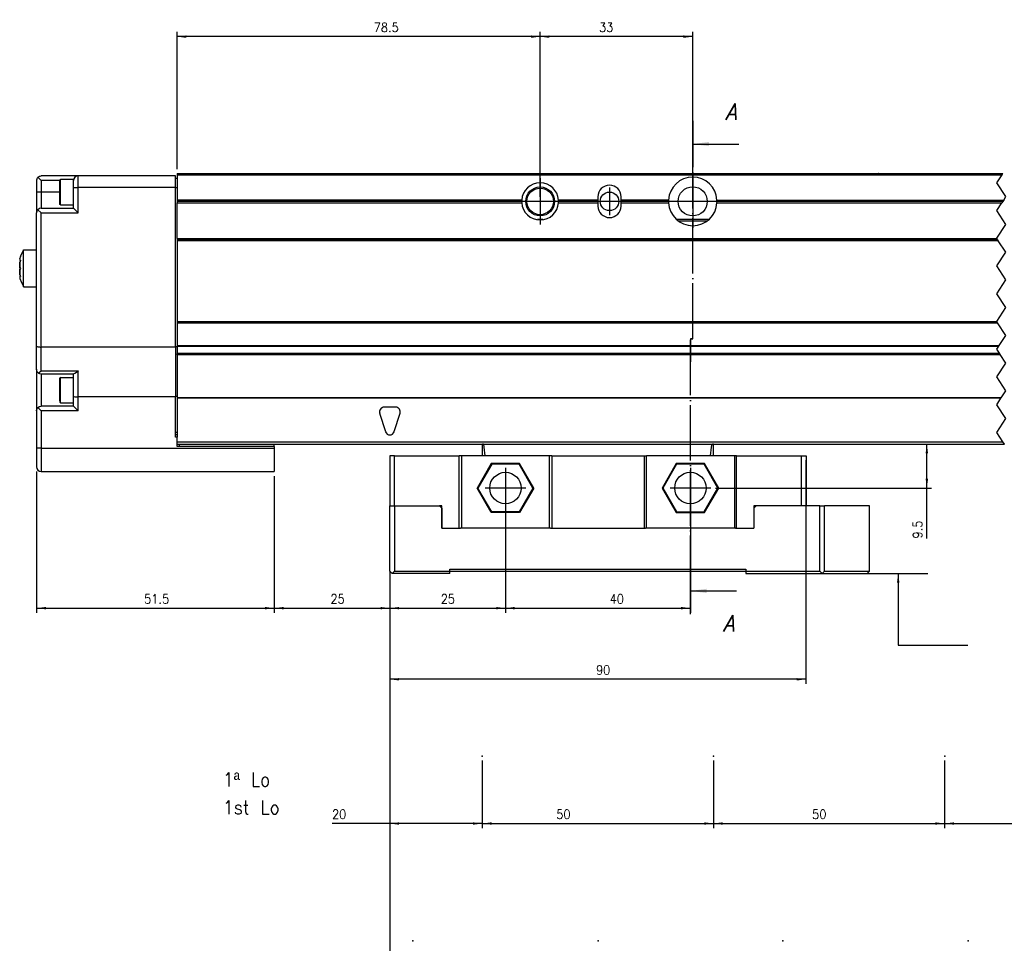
# Model space of a CAD drawing. Header units: inches. Extents: x -381 to 5845, y -418 to 176.
# Tile 3 of 26: x -255 to -42, y -252 to -52. Entities that reach past the tile are written whole.
import ezdxf

# ---------------------------------------------------------------- set-up
doc = ezdxf.new("R2010")
doc.units = ezdxf.units.IN
doc.linetypes.add('DOT_CENTER', pattern=[14, 12, -1, 0, -1])
doc.layers.add('1', color=7, linetype='Continuous')
doc.styles.add('CONVERTER_11', font='txt.shx', dxfattribs={"width": 0.9, "oblique": 15})
doc.styles.add('CONVERTER_12', font='txt.shx', dxfattribs={"width": 0.9})
doc.dimstyles.new('ME10_DIM_18', dxfattribs={"dimtxt": 2, "dimasz": 2, "dimexe": 1, "dimexo": 1, "dimgap": 1, "dimtad": 1, "dimdsep": 46, "dimtxsty": 'CONVERTER_12', "dimsah": 1, "dimcen": 0.09, "dimclrd": 2, "dimclre": 2, "dimclrt": 2, "dimadec": 0, "dimazin": 0, "dimtfac": 1, "dimtdec": 4, "dimtix": 1, "dimtmove": 0, "dimatfit": 3, "dimfxl": 1, "dimtolj": 1, "dimtzin": 0, "dimarcsym": 0})
doc.dimstyles.new('ME10_DIM_19', dxfattribs={"dimtxt": 2, "dimasz": 2, "dimexe": 1, "dimexo": 1, "dimgap": 1, "dimtad": 1, "dimdsep": 46, "dimtxsty": 'CONVERTER_12', "dimsah": 1, "dimcen": 0.09, "dimclrd": 2, "dimclre": 2, "dimclrt": 2, "dimadec": 0, "dimazin": 0, "dimtfac": 1, "dimtdec": 4, "dimtix": 1, "dimtmove": 0, "dimatfit": 3, "dimfxl": 1, "dimtolj": 1, "dimtzin": 0, "dimarcsym": 0})
doc.dimstyles.new('ME10_DIM_20', dxfattribs={"dimtxt": 2, "dimasz": 2, "dimexe": 1, "dimexo": 1, "dimgap": 1, "dimtad": 1, "dimdsep": 46, "dimtxsty": 'CONVERTER_12', "dimsah": 1, "dimcen": 0.09, "dimclrd": 2, "dimclre": 2, "dimclrt": 2, "dimadec": 0, "dimazin": 0, "dimtfac": 1, "dimtdec": 4, "dimtix": 1, "dimtmove": 0, "dimatfit": 3, "dimfxl": 1, "dimtolj": 1, "dimtzin": 0, "dimarcsym": 0})
doc.dimstyles.new('ME10_DIM_21', dxfattribs={"dimtxt": 2, "dimasz": 2, "dimexe": 1, "dimexo": 1, "dimgap": 1, "dimtad": 1, "dimdsep": 46, "dimtxsty": 'CONVERTER_12', "dimsah": 1, "dimcen": 0.09, "dimclrd": 2, "dimclre": 2, "dimclrt": 2, "dimadec": 0, "dimazin": 0, "dimtfac": 1, "dimtdec": 4, "dimtix": 1, "dimtmove": 0, "dimatfit": 3, "dimfxl": 1, "dimtolj": 1, "dimtzin": 0, "dimarcsym": 0})
doc.dimstyles.new('ME10_DIM_23', dxfattribs={"dimtxt": 2, "dimasz": 2, "dimexe": 1, "dimexo": 1, "dimgap": 1, "dimtad": 1, "dimdsep": 46, "dimtxsty": 'CONVERTER_12', "dimsah": 1, "dimcen": 0.09, "dimclrd": 2, "dimclre": 2, "dimclrt": 2, "dimadec": 0, "dimazin": 0, "dimtfac": 1, "dimtdec": 4, "dimtix": 1, "dimtmove": 0, "dimatfit": 3, "dimfxl": 1, "dimtolj": 1, "dimtzin": 0, "dimarcsym": 0})
doc.dimstyles.new('ME10_DIM_28', dxfattribs={"dimtxt": 2, "dimasz": 2, "dimexe": 1, "dimexo": 1, "dimgap": 1, "dimtad": 1, "dimdsep": 46, "dimtxsty": 'CONVERTER_12', "dimsah": 1, "dimcen": 0.09, "dimclrd": 2, "dimclre": 2, "dimclrt": 2, "dimadec": 0, "dimazin": 0, "dimtfac": 1, "dimtdec": 4, "dimtix": 1, "dimtmove": 0, "dimatfit": 3, "dimfxl": 1, "dimtolj": 1, "dimtzin": 0, "dimarcsym": 0})
doc.dimstyles.new('ME10_DIM_29', dxfattribs={"dimtxt": 2, "dimasz": 2, "dimexe": 1, "dimexo": 1, "dimgap": 1, "dimtad": 1, "dimdsep": 46, "dimtxsty": 'CONVERTER_12', "dimsah": 1, "dimcen": 0.09, "dimclrd": 2, "dimclre": 2, "dimclrt": 2, "dimadec": 0, "dimazin": 0, "dimtfac": 1, "dimtdec": 4, "dimtix": 1, "dimtmove": 0, "dimatfit": 3, "dimfxl": 1, "dimtolj": 1, "dimtzin": 0, "dimarcsym": 0})
doc.dimstyles.new('ME10_DIM_37', dxfattribs={"dimtxt": 2, "dimasz": 2, "dimexe": 1, "dimexo": 1, "dimgap": 1, "dimtad": 1, "dimdsep": 46, "dimtxsty": 'CONVERTER_12', "dimsah": 1, "dimcen": 0.09, "dimclrd": 2, "dimclre": 2, "dimclrt": 2, "dimadec": 0, "dimazin": 0, "dimtfac": 1, "dimtdec": 4, "dimtix": 1, "dimtmove": 0, "dimatfit": 3, "dimfxl": 1, "dimtolj": 1, "dimtzin": 0, "dimarcsym": 0})
doc.dimstyles.new('ME10_DIM_38', dxfattribs={"dimtxt": 2, "dimasz": 2, "dimexe": 1, "dimexo": 1, "dimgap": 1, "dimtad": 1, "dimdsep": 46, "dimtxsty": 'CONVERTER_12', "dimsah": 1, "dimcen": 0.09, "dimclrd": 2, "dimclre": 2, "dimclrt": 2, "dimadec": 0, "dimazin": 0, "dimtfac": 1, "dimtdec": 4, "dimtix": 1, "dimtmove": 0, "dimatfit": 3, "dimfxl": 1, "dimtolj": 1, "dimtzin": 0, "dimarcsym": 0})
doc.dimstyles.new('ME10_DIM_39', dxfattribs={"dimtxt": 2, "dimasz": 2, "dimexe": 1, "dimexo": 1, "dimgap": 1, "dimtad": 1, "dimdsep": 46, "dimtxsty": 'CONVERTER_12', "dimsah": 1, "dimcen": 0.09, "dimclrd": 2, "dimclre": 2, "dimclrt": 2, "dimadec": 0, "dimazin": 0, "dimtfac": 1, "dimtdec": 4, "dimtix": 1, "dimtmove": 0, "dimatfit": 3, "dimfxl": 1, "dimtolj": 1, "dimtzin": 0, "dimarcsym": 0})
doc.dimstyles.new('ME10_DIM_42', dxfattribs={"dimtxt": 2, "dimasz": 2, "dimexe": 1, "dimexo": 1, "dimgap": 1, "dimtad": 1, "dimdsep": 46, "dimtxsty": 'CONVERTER_12', "dimsah": 1, "dimcen": 0.09, "dimclrd": 2, "dimclre": 2, "dimclrt": 2, "dimadec": 0, "dimazin": 0, "dimtfac": 1, "dimtdec": 4, "dimtix": 1, "dimtmove": 0, "dimatfit": 3, "dimfxl": 1, "dimtolj": 1, "dimtzin": 0, "dimarcsym": 0})
doc.dimstyles.new('ME10_DIM_43', dxfattribs={"dimtxt": 2, "dimasz": 2, "dimexe": 1, "dimexo": 1, "dimgap": 1, "dimtad": 1, "dimdsep": 46, "dimtxsty": 'CONVERTER_12', "dimsah": 1, "dimcen": 0.09, "dimclrd": 2, "dimclre": 2, "dimclrt": 2, "dimadec": 0, "dimazin": 0, "dimtfac": 1, "dimtdec": 4, "dimtix": 1, "dimtmove": 0, "dimatfit": 3, "dimfxl": 1, "dimtolj": 1, "dimtzin": 0, "dimarcsym": 0})
doc.dimstyles.get("Standard").update_dxf_attribs({"dimtxt": 0.18, "dimasz": 0.18, "dimexe": 0.18, "dimexo": 0.0625, "dimgap": 0.09, "dimtad": 0, "dimtih": 1, "dimtoh": 1, "dimdec": 4, "dimzin": 0, "dimdsep": 46, "dimtxsty": 'Standard', "dimcen": 0.09, "dimadec": 0, "dimazin": 0, "dimtfac": 1, "dimtdec": 4, "dimtofl": 0, "dimtmove": 0, "dimatfit": 3, "dimfxl": 1, "dimtolj": 1, "dimtzin": 0, "dimarcsym": 0})

# ---------------------------------------------------------------- blocks, each defined once
blk = doc.blocks.new('Modulo_izq__L-KT___10', base_point=(-255.25, -149.93))
at = {"color": 7, "linetype": 'Continuous'}
for p, q in [((-251.54, -86.72), (-251.59, -86.92)), ((-251.59, -86.92), (-251.59, -87.03)), ((-251.59, -87.03), (-251.59, -89.53)), ((-251.52, -86.65), (-251.54, -86.72)), ((-251.46, -86.53), (-251.52, -86.65)), ((-251.34, -86.36), (-251.46, -86.53)), ((-251.3, -86.32), (-251.34, -86.36)), ((-251.3, -86.32), (-251.18, -86.22)), ((-250.59, -87.03), (-251.3, -86.32)), ((-251.18, -86.22), (-251, -86.11)), ((-251, -86.11), (-250.98, -86.1)), ((-250.98, -86.1), (-250.8, -86.05)), ((-250.8, -86.05), (-250.59, -86.03)), ((-242.59, -86.03), (-250.59, -86.03)), ((-250.59, -87.03), (-250.59, -89.53)), ((-246.59, -87.03), (-250.59, -87.03)), ((-246.57, -86.88), (-246.59, -86.98)), ((-246.59, -90.5), (-246.59, -86.98)), ((-246.46, -86.79), (-246.57, -86.88)), ((-246.39, -86.78), (-246.46, -86.79)), ((-243.59, -86.78), (-246.39, -86.78)), ((-246.39, -90.58), (-246.39, -86.78)), ((-243.59, -87.03), (-243.59, -86.78)), ((-243.59, -88.53), (-243.59, -87.03)), ((-242.59, -88.53), (-242.59, -86.03)), ((-221.59, -86.03), (-242.59, -86.03)), ((-221.59, -88.53), (-221.59, -86.03)), ((-221.59, -86.53), (-221.19, -86.53)), ((-221.19, -85.53), (-221.19, -85.78)), ((-221.19, -85.53), (-42.64, -85.53)), ((-221.19, -85.78), (-221.19, -91.23)), ((-221.19, -85.78), (-42.8, -85.78)), ((-76.94, -85.53), (-76.89, -85.48)), ((-76.89, -85.48), (-69.49, -85.48)), ((-69.44, -85.53), (-69.49, -85.48)), ((-243.59, -88.53), (-242.59, -88.53)), ((-243.59, -93.03), (-243.59, -88.53)), ((-242.59, -94.03), (-242.59, -88.53)), ((-221.59, -88.53), (-242.59, -88.53)), ((-221.59, -88.53), (-221.19, -88.53)), ((-221.59, -123.03), (-221.59, -88.53)), ((-251.59, -89.53), (-251.59, -93.96)), ((-250.59, -89.53), (-251.59, -89.53)), ((-246.59, -89.53), (-250.59, -89.53)), ((-250.59, -89.53), (-250.59, -93.03)), ((-246.59, -91.88), (-246.59, -90.5)), ((-246.39, -92.28), (-246.39, -90.58)), ((-146.68, -91.23), (-221.19, -91.23)), ((-221.19, -91.23), (-221.19, -91.53)), ((-146.69, -91.53), (-221.19, -91.53)), ((-221.19, -91.53), (-221.19, -91.83)), ((-146.68, -91.23), (-146.69, -91.53)), ((-146.69, -91.53), (-146.68, -91.83)), ((-130.19, -91.23), (-138.7, -91.23)), ((-138.69, -91.53), (-138.7, -91.23)), ((-138.7, -91.83), (-138.69, -91.53)), ((-130.19, -91.53), (-138.69, -91.53)), ((-130.19, -90.53), (-130.19, -91.23)), ((-130.19, -91.23), (-130.19, -91.53)), ((-130.19, -91.53), (-130.19, -91.83)), ((-125.19, -91.23), (-125.19, -90.53)), ((-114.93, -91.23), (-125.19, -91.23)), ((-125.19, -91.53), (-125.19, -91.23)), ((-114.94, -91.53), (-125.19, -91.53)), ((-125.19, -91.83), (-125.19, -91.53)), ((-114.93, -91.23), (-114.94, -91.53)), ((-114.94, -91.53), (-114.93, -91.83)), ((-104.44, -91.53), (-104.45, -91.23)), ((-104.45, -91.23), (-42.44, -91.23)), ((-104.45, -91.83), (-104.44, -91.53)), ((-42.64, -91.53), (-104.44, -91.53)), ((-251.52, -93.65), (-251.54, -93.72)), ((-251.46, -93.53), (-251.52, -93.65)), ((-251.34, -93.36), (-251.46, -93.53)), ((-251.3, -93.32), (-251.34, -93.36)), ((-250.98, -93.1), (-251.3, -93.32)), ((-251.3, -93.32), (-250.59, -94.03)), ((-251.18, -93.24), (-251.24, -93.26)), ((-250.59, -93.03), (-250.98, -93.1)), ((-250.59, -93.03), (-243.59, -93.03)), ((-246.57, -92.18), (-246.59, -91.88)), ((-246.46, -92.27), (-246.57, -92.18)), ((-246.39, -92.28), (-246.46, -92.27)), ((-246.39, -92.28), (-243.59, -92.28)), ((-243.59, -93.03), (-242.59, -94.03)), ((-221.19, -91.83), (-146.68, -91.83)), ((-221.19, -99.53), (-221.19, -91.83)), ((-138.7, -91.83), (-130.19, -91.83)), ((-130.19, -91.83), (-130.19, -92.53)), ((-125.19, -91.83), (-114.93, -91.83)), ((-125.19, -92.53), (-125.19, -91.83)), ((-104.45, -91.83), (-42.84, -91.83)), ((-251.54, -93.72), (-251.59, -93.92)), ((-251.59, -93.96), (-251.58, -93.85)), ((-251.59, -93.92), (-251.59, -94.03)), ((-251.59, -122.84), (-251.59, -94.03)), ((-250.59, -123.03), (-250.59, -94.03)), ((-250.59, -94.03), (-242.59, -94.03)), ((-142.13, -95.43), (-143.26, -95.43)), ((-106.22, -95.43), (-113.17, -95.43)), ((-112.76, -95.73), (-106.63, -95.73)), ((-221.19, -99.53), (-221.19, -99.78)), ((-221.19, -99.53), (-43.94, -99.53)), ((-221.19, -99.78), (-221.19, -100.03)), ((-221.19, -99.78), (-43.77, -99.78)), ((-221.19, -100.03), (-221.19, -117.53)), ((-43.6, -100.03), (-221.19, -100.03)), ((-255.01, -103.33), (-254.42, -102.09)), ((-254.42, -102.03), (-251.59, -102.03)), ((-254.42, -109.97), (-254.42, -102.03)), ((-255.24, -104.09), (-255.25, -104.21)), ((-255.25, -104.21), (-255.2, -104.33)), ((-255.22, -103.96), (-255.24, -104.09)), ((-255.2, -103.89), (-255.22, -103.96)), ((-255.2, -103.89), (-255.19, -103.84)), ((-255.19, -103.84), (-255.2, -103.89)), ((-255.11, -104.33), (-255.2, -104.33)), ((-255.2, -104.33), (-255.19, -104.33)), ((-255.09, -103.53), (-255.19, -103.84)), ((-255.19, -104.33), (-255.09, -104.26)), ((-255.09, -104.26), (-255.18, -104.59)), ((-255.18, -104.59), (-255.11, -104.33)), ((-255.09, -103.53), (-255.01, -103.33)), ((-255.24, -105.03), (-255.25, -105.28)), ((-255.25, -105.28), (-255.24, -105.03)), ((-255.25, -105.28), (-255.25, -105.36)), ((-255.25, -105.36), (-255.25, -105.28)), ((-255.25, -105.36), (-255.24, -105.51)), ((-255.24, -105.51), (-255.25, -105.36)), ((-255.2, -104.7), (-255.24, -105.03)), ((-255.24, -105.03), (-255.2, -104.7)), ((-255.24, -105.51), (-255.2, -105.76)), ((-255.2, -105.76), (-255.24, -105.51)), ((-255.24, -106.55), (-255.2, -106.29)), ((-255.2, -106.29), (-255.24, -106.55)), ((-255.19, -104.64), (-255.2, -104.7)), ((-255.2, -104.7), (-255.19, -104.64)), ((-255.2, -105.76), (-255.19, -105.81)), ((-255.19, -105.81), (-255.2, -105.76)), ((-255.2, -106.29), (-255.19, -106.25)), ((-255.19, -106.25), (-255.2, -106.29)), ((-255.18, -104.59), (-255.19, -104.64)), ((-255.19, -104.64), (-255.18, -104.59)), ((-255.19, -105.81), (-255.09, -106.03)), ((-255.09, -106.03), (-255.19, -105.81)), ((-255.19, -106.25), (-255.09, -106.03)), ((-255.09, -106.03), (-255.19, -106.25)), ((-255.25, -106.7), (-255.24, -106.55)), ((-255.24, -106.55), (-255.25, -106.7)), ((-255.25, -106.78), (-255.25, -106.7)), ((-255.25, -106.7), (-255.25, -106.78)), ((-255.24, -107.03), (-255.25, -106.78)), ((-255.25, -106.78), (-255.24, -107.03)), ((-255.2, -107.73), (-255.25, -107.84)), ((-255.25, -107.84), (-255.24, -107.96)), ((-255.2, -107.35), (-255.24, -107.03)), ((-255.24, -107.03), (-255.2, -107.35)), ((-255.24, -107.96), (-255.22, -108.09)), ((-255.22, -108.09), (-255.2, -108.17)), ((-255.19, -107.42), (-255.2, -107.35)), ((-255.2, -107.35), (-255.19, -107.42)), ((-255.11, -107.73), (-255.2, -107.73)), ((-255.19, -107.73), (-255.2, -107.73)), ((-255.19, -108.22), (-255.2, -108.17)), ((-255.2, -108.17), (-255.19, -108.22)), ((-255.18, -107.47), (-255.19, -107.42)), ((-255.19, -107.42), (-255.18, -107.47)), ((-255.09, -107.8), (-255.19, -107.73)), ((-255.19, -108.22), (-255.09, -108.53)), ((-255.11, -107.73), (-255.18, -107.47)), ((-255.18, -107.47), (-255.09, -107.8)), ((-255.09, -108.53), (-255.01, -108.72)), ((-255.01, -108.72), (-254.42, -109.97)), ((-254.42, -109.97), (-254.42, -110.03)), ((-254.42, -110.03), (-254.42, -109.97)), ((-254.42, -110.03), (-251.59, -110.03)), ((-221.19, -117.53), (-221.19, -117.78)), ((-221.19, -117.53), (-43.94, -117.53)), ((-221.19, -117.78), (-221.19, -122.73)), ((-221.19, -117.78), (-43.77, -117.78)), ((-251.59, -127.83), (-251.59, -122.84)), ((-251.59, -122.84), (-251.59, -122.86)), ((-251.59, -122.86), (-251.54, -122.9)), ((-251.54, -122.9), (-251.52, -122.91)), ((-251.52, -122.91), (-251.46, -122.93)), ((-251.46, -122.93), (-251.34, -122.97)), ((-251.34, -122.97), (-251.3, -122.97)), ((-251.3, -122.97), (-251.18, -122.99)), ((-251.18, -122.99), (-251, -123.01)), ((-251, -123.01), (-250.98, -123.01)), ((-250.98, -123.01), (-250.8, -123.02)), ((-250.8, -123.02), (-250.59, -123.03)), ((-221.59, -123.03), (-250.59, -123.03)), ((-250.59, -128.19), (-250.59, -123.03)), ((-221.59, -122.93), (-221.19, -122.93)), ((-221.59, -123.03), (-221.59, -133.83)), ((-221.19, -122.73), (-221.19, -122.82)), ((-221.19, -122.73), (-43.44, -122.73)), ((-221.19, -122.82), (-221.19, -124.37)), ((-221.19, -122.82), (-43.5, -122.82)), ((-221.19, -124.37), (-221.19, -124.53)), ((-221.19, -124.37), (-43.37, -124.37)), ((-43.27, -124.53), (-221.19, -124.53)), ((-221.19, -124.54), (-221.19, -124.53)), ((-221.19, -124.65), (-221.19, -124.54)), ((-221.19, -124.65), (-221.19, -134.02)), ((-221.19, -124.65), (-43.19, -124.65)), ((-251.59, -127.83), (-251.59, -136.82)), ((-251.52, -128.21), (-251.59, -127.83)), ((-251.3, -128.53), (-251.52, -128.21)), ((-251.16, -128.65), (-251.3, -128.53)), ((-251, -128.53), (-251.16, -128.65)), ((-251.16, -128.65), (-250.98, -128.75)), ((-250.98, -128.52), (-251, -128.53)), ((-250.62, -128.21), (-250.98, -128.52)), ((-250.98, -128.75), (-250.59, -128.83)), ((-250.59, -128.19), (-250.62, -128.21)), ((-250.59, -128.19), (-242.59, -128.19)), ((-250.59, -128.83), (-250.59, -135.83)), ((-250.59, -128.83), (-243.53, -128.83)), ((-246.57, -129.68), (-246.59, -129.78)), ((-246.59, -133.3), (-246.59, -129.78)), ((-246.46, -129.59), (-246.57, -129.68)), ((-246.39, -129.58), (-246.46, -129.59)), ((-246.39, -129.58), (-243.59, -129.58)), ((-246.39, -133.38), (-246.39, -129.58)), ((-243.59, -133.64), (-243.59, -128.83)), ((-243.32, -128.75), (-243.53, -128.83)), ((-243.3, -128.74), (-243.32, -128.75)), ((-243, -128.53), (-243.3, -128.74)), ((-242.98, -128.52), (-243, -128.53)), ((-242.62, -128.21), (-242.98, -128.52)), ((-242.59, -128.19), (-242.62, -128.21)), ((-242.59, -133.83), (-242.59, -128.19)), ((-246.59, -134.68), (-246.59, -133.3)), ((-246.39, -135.08), (-246.39, -133.38)), ((-243.59, -135.83), (-243.59, -133.64)), ((-243.59, -133.64), (-243.52, -133.71)), ((-243.52, -133.71), (-243.3, -133.77)), ((-243.3, -133.77), (-242.98, -133.81)), ((-242.98, -133.81), (-242.59, -133.83)), ((-221.59, -133.83), (-242.59, -133.83)), ((-242.59, -136.83), (-242.59, -133.83)), ((-221.19, -133.73), (-221.59, -133.73)), ((-221.59, -142.53), (-221.59, -133.83)), ((-221.19, -134.02), (-221.19, -134.11)), ((-42.97, -134.02), (-221.19, -134.02)), ((-221.19, -134.11), (-221.19, -142.53)), ((-43.03, -134.11), (-221.19, -134.11)), ((-251.52, -136.45), (-251.3, -136.12)), ((-251.3, -136.12), (-250.98, -135.9)), ((-250.59, -136.83), (-251.3, -136.12)), ((-250.98, -135.9), (-250.59, -135.83)), ((-243.59, -135.83), (-250.59, -135.83)), ((-246.59, -134.68), (-246.57, -134.98)), ((-246.57, -134.98), (-246.46, -135.07)), ((-246.46, -135.07), (-246.39, -135.08)), ((-246.39, -135.08), (-243.59, -135.08)), ((-243.59, -135.83), (-242.59, -136.83)), ((-173.94, -136.03), (-176.44, -136.03)), ((-251.59, -136.83), (-251.52, -136.45)), ((-251.59, -136.82), (-251.58, -136.65)), ((-251.59, -136.83), (-251.59, -144.93)), ((-242.59, -136.83), (-250.59, -136.83)), ((-250.59, -136.83), (-250.59, -144.93)), ((-177.4, -137.32), (-176.15, -141.32)), ((-174.24, -141.32), (-172.99, -137.32)), ((-221.19, -141.53), (-221.59, -141.53)), ((-221.19, -142.03), (-221.59, -142.03)), ((-221.19, -142.53), (-221.59, -142.53)), ((-221.19, -144.53), (-221.19, -142.53)), ((-221.19, -143.53), (-42.6, -143.53)), ((-221.19, -144.03), (-42.27, -144.03)), ((-200.19, -144.53), (-221.19, -144.53)), ((-220.79, -144.03), (-220.79, -144.53)), ((-200.19, -144.53), (-200.19, -144.03)), ((-200.19, -144.53), (-200.19, -144.93)), ((-251.59, -144.93), (-251.59, -148.93)), ((-250.59, -144.93), (-251.59, -144.93)), ((-250.59, -144.93), (-250.59, -149.93)), ((-250.59, -144.93), (-200.19, -144.93)), ((-200.19, -144.93), (-200.19, -149.93)), ((-250.59, -149.93), (-200.19, -149.93))]:
    blk.add_line(p, q, dxfattribs=at)
at = {"color": 2, "linetype": 'DOT_CENTER'}
for p, q in [((-43.95, -87.5), (-42.8, -85.78)), ((-42.8, -85.78), (-42.64, -85.53)), ((-41.95, -90.5), (-43.95, -87.5)), ((-42.64, -91.53), (-42.84, -91.83)), ((-42.44, -91.23), (-42.64, -91.53)), ((-42.44, -91.23), (-41.95, -90.5)), ((-43.95, -93.5), (-42.84, -91.83)), ((-41.95, -96.5), (-43.95, -93.5)), ((-43.95, -99.5), (-41.95, -96.5)), ((-43.94, -99.53), (-43.95, -99.5)), ((-43.77, -99.78), (-43.94, -99.53)), ((-43.77, -99.78), (-43.6, -100.03)), ((-41.95, -102.5), (-43.6, -100.03)), ((-43.95, -105.5), (-41.95, -102.5)), ((-41.95, -108.5), (-43.95, -105.5)), ((-43.95, -111.5), (-41.95, -108.5)), ((-41.95, -114.5), (-43.95, -111.5)), ((-43.95, -117.5), (-41.95, -114.5)), ((-43.94, -117.53), (-43.95, -117.5)), ((-43.77, -117.78), (-43.94, -117.53)), ((-41.95, -120.5), (-43.77, -117.78)), ((-43.44, -122.73), (-41.95, -120.5)), ((-43.95, -123.5), (-43.5, -122.82)), ((-43.37, -124.37), (-43.95, -123.5)), ((-43.5, -122.82), (-43.44, -122.73)), ((-43.27, -124.53), (-43.37, -124.37)), ((-43.27, -124.53), (-43.26, -124.54)), ((-43.26, -124.54), (-43.19, -124.65)), ((-41.95, -126.5), (-43.19, -124.65)), ((-43.95, -129.5), (-41.95, -126.5)), ((-41.95, -132.5), (-43.95, -129.5)), ((-43.95, -135.5), (-43.03, -134.11)), ((-42.97, -134.02), (-43.03, -134.11)), ((-42.97, -134.02), (-41.95, -132.5)), ((-41.95, -138.5), (-43.95, -135.5)), ((-43.95, -141.5), (-41.95, -138.5)), ((-42.6, -143.53), (-43.95, -141.5)), ((-42.27, -144.03), (-42.6, -143.53))]:
    blk.add_line(p, q, dxfattribs=at)
at = {"color": 7, "linetype": 'Continuous'}
for centre, radius in [((-142.69, -91.53), 3.12), ((-142.69, -91.53), 2.88), ((-109.69, -91.53), 3.15), ((-127.69, -91.53), 2)]:
    blk.add_circle(centre, radius, dxfattribs=at)
for centre, radius, start, end in [((-242.59, -87.03), 1, 90, 180), ((-109.69, -91.53), 5.25, 3.2758, 176.7242), ((-142.69, -91.53), 4, 4.3012, 175.6988), ((-127.69, -90.53), 2.5, 0, 180), ((-142.69, -91.53), 4, 184.3012, 355.6988), ((-127.69, -92.53), 2.5, 180, 0), ((-109.69, -91.53), 5.25, 183.2758, 356.7242), ((-176.44, -137.03), 1, 90, 197.354), ((-173.94, -137.03), 1, 342.646, 90), ((-175.19, -141.03), 1, 197.354, 342.646), ((-250.59, -148.93), 1, 180, 270)]:
    blk.add_arc(centre, radius, start, end, dxfattribs=at)
at = {"layer": '1', "color": 2, "linetype": 'DOT_CENTER'}
for p, q in [((-142.69, -86.53), (-142.69, -96.53)), ((-109.69, -85.28), (-109.69, -97.78)), ((-142.69, -87.4), (-142.69, -95.65)), ((-127.69, -88.53), (-127.69, -94.53)), ((-109.69, -87.38), (-109.69, -95.68)), ((-137.69, -91.53), (-147.69, -91.53)), ((-138.57, -91.53), (-146.82, -91.53)), ((-124.69, -91.53), (-130.69, -91.53)), ((-103.44, -91.53), (-115.94, -91.53)), ((-105.54, -91.53), (-113.84, -91.53))]:
    blk.add_line(p, q, dxfattribs=at)
blk = doc.blocks.new('CABEZA__11', base_point=(-175.2, -171.97))
at = {"color": 7, "linetype": 'Continuous'}
for p, q in [((-155.19, -144.67), (-155.19, -144.03)), ((-155.19, -146.53), (-155.19, -144.67)), ((-155.17, -144.03), (-155.18, -144.03)), ((-155.1, -144.04), (-155.17, -144.03)), ((-155.02, -144.04), (-155.1, -144.04)), ((-155, -144.03), (-155.02, -144.04)), ((-154.95, -144.03), (-155, -144.03)), ((-154.79, -144.67), (-154.87, -144.03)), ((-154.55, -146.53), (-154.79, -144.67)), ((-105.84, -146.53), (-105.6, -144.67)), ((-105.6, -144.67), (-105.52, -144.03)), ((-105.39, -144.03), (-105.44, -144.03)), ((-105.37, -144.04), (-105.39, -144.03)), ((-105.28, -144.04), (-105.37, -144.04)), ((-105.22, -144.03), (-105.28, -144.04)), ((-105.2, -144.03), (-105.22, -144.03)), ((-105.19, -144.67), (-105.19, -144.03)), ((-105.19, -146.53), (-105.19, -144.67)), ((-174.19, -146.53), (-175.19, -146.53)), ((-175.19, -146.53), (-175.19, -157.37)), ((-174.19, -157.37), (-174.19, -146.53)), ((-174.19, -146.53), (-160.19, -146.53)), ((-160.19, -162.17), (-160.19, -146.53)), ((-159.69, -146.53), (-160.19, -146.53)), ((-159.69, -146.53), (-159.69, -162.17)), ((-140.69, -146.53), (-159.69, -146.53)), ((-140.69, -162.17), (-140.69, -146.53)), ((-140.19, -146.53), (-140.69, -146.53)), ((-140.19, -146.53), (-140.19, -162.17)), ((-140.19, -146.53), (-120.19, -146.53)), ((-120.19, -146.53), (-120.19, -162.17)), ((-120.19, -146.53), (-119.69, -146.53)), ((-119.69, -162.17), (-119.69, -146.53)), ((-100.69, -146.53), (-119.69, -146.53)), ((-100.69, -146.53), (-100.69, -162.17)), ((-100.19, -146.53), (-100.69, -146.53)), ((-100.19, -162.17), (-100.19, -146.53)), ((-100.19, -146.53), (-86.19, -146.53)), ((-86.19, -157.37), (-86.19, -146.53)), ((-86.19, -146.53), (-85.19, -146.53)), ((-85.19, -146.53), (-85.19, -157.37)), ((-153.26, -148.22), (-156.32, -153.52)), ((-153.17, -148.37), (-156.14, -153.52)), ((-153.17, -148.37), (-153.26, -148.22)), ((-147.13, -148.22), (-153.26, -148.22)), ((-147.22, -148.37), (-153.17, -148.37)), ((-147.22, -148.37), (-147.13, -148.22)), ((-144.25, -153.52), (-147.22, -148.37)), ((-144.07, -153.52), (-147.13, -148.22)), ((-113.26, -148.22), (-116.32, -153.52)), ((-113.17, -148.37), (-116.14, -153.52)), ((-107.13, -148.22), (-113.26, -148.22)), ((-113.17, -148.37), (-113.26, -148.22)), ((-107.22, -148.37), (-113.17, -148.37)), ((-107.22, -148.37), (-107.13, -148.22)), ((-104.25, -153.52), (-107.22, -148.37)), ((-104.07, -153.52), (-107.13, -148.22)), ((-153.26, -158.83), (-156.32, -153.52)), ((-156.14, -153.52), (-156.32, -153.52)), ((-153.17, -158.67), (-156.14, -153.52)), ((-144.25, -153.52), (-147.22, -158.67)), ((-144.07, -153.52), (-147.13, -158.83)), ((-144.25, -153.52), (-144.07, -153.52)), ((-116.32, -153.52), (-113.26, -158.83)), ((-116.14, -153.52), (-116.32, -153.52)), ((-116.14, -153.52), (-113.17, -158.67)), ((-107.22, -158.67), (-104.25, -153.52)), ((-107.13, -158.83), (-104.07, -153.52)), ((-104.25, -153.52), (-104.07, -153.52)), ((-175.2, -171.47), (-175.19, -157.37)), ((-175.19, -157.37), (-174.19, -157.37)), ((-174.19, -157.37), (-174.2, -171.47)), ((-174.19, -157.37), (-164.45, -157.37)), ((-163.95, -157.87), (-164.45, -157.37)), ((-163.94, -157.37), (-164.45, -157.37)), ((-163.94, -162.17), (-163.94, -157.37)), ((-95.95, -157.37), (-96.44, -157.87)), ((-96.44, -157.37), (-96.44, -157.87)), ((-95.95, -157.37), (-96.44, -157.37)), ((-82.19, -157.37), (-95.95, -157.37)), ((-82.19, -171.47), (-82.19, -157.37)), ((-82.19, -157.37), (-81.19, -157.37)), ((-81.19, -171.47), (-81.19, -157.37)), ((-71.45, -157.37), (-81.19, -157.37)), ((-71.45, -171.47), (-71.45, -157.37)), ((-163.95, -157.87), (-163.94, -162.17)), ((-153.26, -158.83), (-153.17, -158.67)), ((-147.13, -158.83), (-153.26, -158.83)), ((-147.22, -158.67), (-153.17, -158.67)), ((-147.13, -158.83), (-147.22, -158.67)), ((-113.17, -158.67), (-113.26, -158.83)), ((-113.26, -158.83), (-107.13, -158.83)), ((-113.17, -158.67), (-107.22, -158.67)), ((-107.22, -158.67), (-107.13, -158.83)), ((-96.44, -157.87), (-96.45, -162.17)), ((-163.94, -162.17), (-159.94, -162.17)), ((-159.69, -162.17), (-159.94, -162.17)), ((-140.69, -162.17), (-159.69, -162.17)), ((-140.44, -162.17), (-140.69, -162.17)), ((-140.44, -162.17), (-119.94, -162.17)), ((-119.69, -162.17), (-119.94, -162.17)), ((-100.69, -162.17), (-119.69, -162.17)), ((-100.44, -162.17), (-100.69, -162.17)), ((-100.44, -162.17), (-96.45, -162.17)), ((-175.2, -171.47), (-174.7, -171.97)), ((-174.7, -171.97), (-174.2, -171.47)), ((-162.19, -171.97), (-174.7, -171.97)), ((-174.2, -171.47), (-162.19, -171.47)), ((-162.19, -171.47), (-162.19, -171.07)), ((-162.19, -171.07), (-98.2, -171.07)), ((-162.19, -171.97), (-162.19, -171.47)), ((-98.2, -171.57), (-162.19, -171.57)), ((-98.2, -171.07), (-98.2, -171.47)), ((-98.2, -171.47), (-82.19, -171.47)), ((-98.2, -171.47), (-98.2, -171.97)), ((-98.2, -171.97), (-81.69, -171.97)), ((-82.19, -171.47), (-81.69, -171.97)), ((-81.19, -171.47), (-81.69, -171.97)), ((-81.69, -171.97), (-71.95, -171.97)), ((-81.19, -171.47), (-71.45, -171.47)), ((-71.45, -171.47), (-71.95, -171.97))]:
    blk.add_line(p, q, dxfattribs=at)
for centre in [(-150.19, -153.52), (-110.19, -153.52)]:
    blk.add_circle(centre, 3.4, dxfattribs=at)
at = {"layer": '1', "color": 2, "linetype": 'DOT_CENTER'}
for p, q in [((-150.19, -149.12), (-150.19, -157.92)), ((-110.19, -149.12), (-110.19, -157.92)), ((-145.79, -153.52), (-154.59, -153.52)), ((-105.79, -153.52), (-114.59, -153.52))]:
    blk.add_line(p, q, dxfattribs=at)
blk = doc.blocks.new('L-48__13', base_point=(-255.25, -171.97))
for name, p in [('Modulo_izq__L-KT___10', (-255.25, -149.93)), ('CABEZA__11', (-175.2, -171.97))]:
    blk.add_blockref(name, p)
blk = doc.blocks.new('*D72')
at = {"layer": '1', "color": 2, "linetype": 'Continuous'}
for p, q in [((-251.59, -149.93), (-251.59, -180.5)), ((-200.19, -150.93), (-200.19, -180.5)), ((-251.59, -179.5), (-200.19, -179.5))]:
    blk.add_line(p, q, dxfattribs=at)
at = {"layer": '1', "color": 2}
for points in [[(-249.59, -179.24), (-249.59, -179.76), (-251.59, -179.5)], [(-202.19, -179.76), (-202.19, -179.24), (-200.19, -179.5)]]:
    blk.add_solid(points, dxfattribs=at)
at = {"layer": '1', "color": 2, "insert": (-228.32, -178.5), "char_height": 2, "attachment_point": 7, "rotation": 0.0001, "line_spacing_factor": 0.60024, "style": 'CONVERTER_12'}
blk.add_mtext('51.5', dxfattribs=at)
blk = doc.blocks.new('*D73')
at = {"layer": '1', "color": 2, "linetype": 'Continuous'}
for p, q in [((-200.19, -150.93), (-200.19, -180.5)), ((-175.2, -172.47), (-175.2, -180.5)), ((-200.19, -179.5), (-175.2, -179.5))]:
    blk.add_line(p, q, dxfattribs=at)
at = {"layer": '1', "color": 2}
for points in [[(-198.19, -179.24), (-198.19, -179.76), (-200.19, -179.5)], [(-177.2, -179.76), (-177.2, -179.24), (-175.2, -179.5)]]:
    blk.add_solid(points, dxfattribs=at)
at = {"layer": '1', "color": 2, "insert": (-188.04, -178.5), "char_height": 2, "attachment_point": 7, "rotation": 0.0001, "line_spacing_factor": 0.60024, "style": 'CONVERTER_12'}
blk.add_mtext('25', dxfattribs=at)
blk = doc.blocks.new('*D74')
at = {"layer": '1', "color": 2, "linetype": 'Continuous'}
for p, q in [((-150.19, -158.92), (-150.19, -180.5)), ((-175.2, -172.47), (-175.2, -180.5)), ((-175.2, -179.5), (-150.19, -179.5))]:
    blk.add_line(p, q, dxfattribs=at)
at = {"layer": '1', "color": 2}
for points in [[(-173.2, -179.24), (-173.2, -179.76), (-175.2, -179.5)], [(-152.19, -179.76), (-152.19, -179.24), (-150.19, -179.5)]]:
    blk.add_solid(points, dxfattribs=at)
at = {"layer": '1', "color": 2, "insert": (-164.19, -178.5), "char_height": 2, "attachment_point": 7, "rotation": 0.0001, "line_spacing_factor": 0.60024, "style": 'CONVERTER_12'}
blk.add_mtext('25', dxfattribs=at)
blk = doc.blocks.new('*D75')
at = {"layer": '1', "color": 2, "linetype": 'Continuous'}
for p, q in [((-150.19, -154.52), (-150.19, -180.5)), ((-110.19, -154.52), (-110.19, -180.5)), ((-150.19, -179.5), (-110.19, -179.5))]:
    blk.add_line(p, q, dxfattribs=at)
at = {"layer": '1', "color": 2}
for points in [[(-148.19, -179.24), (-148.19, -179.76), (-150.19, -179.5)], [(-112.19, -179.76), (-112.19, -179.24), (-110.19, -179.5)]]:
    blk.add_solid(points, dxfattribs=at)
at = {"layer": '1', "color": 2, "insert": (-127.66, -178.5), "char_height": 2, "attachment_point": 7, "rotation": 0.0001, "line_spacing_factor": 0.60024, "style": 'CONVERTER_12'}
blk.add_mtext('40', dxfattribs=at)
blk = doc.blocks.new('*D77')
at = {"layer": '1', "color": 2, "linetype": 'Continuous'}
for p, q in [((-104.19, -144.03), (-58.05, -144.03)), ((-59.05, -153.52), (-59.05, -144.03)), ((-104.79, -153.52), (-58.05, -153.52)), ((-59.05, -164.42), (-59.05, -153.52))]:
    blk.add_line(p, q, dxfattribs=at)
at = {"layer": '1', "color": 2}
for points in [[(-58.79, -146.03), (-59.32, -146.03), (-59.05, -144.03)], [(-59.32, -151.52), (-58.79, -151.52), (-59.05, -153.52)]]:
    blk.add_solid(points, dxfattribs=at)
at = {"layer": '1', "color": 2, "insert": (-60.05, -164.42), "char_height": 2, "attachment_point": 7, "rotation": 90, "line_spacing_factor": 0.60024, "style": 'CONVERTER_12'}
blk.add_mtext('9.5', dxfattribs=at)
blk = doc.blocks.new('*D82')
at = {"layer": '1', "color": 2, "linetype": 'Continuous'}
for p, q in [((-142.69, -90.53), (-142.69, -54.9)), ((-109.69, -90.53), (-109.69, -54.9)), ((-109.69, -55.9), (-142.69, -55.9))]:
    blk.add_line(p, q, dxfattribs=at)
at = {"layer": '1', "color": 2}
for points in [[(-140.69, -55.64), (-140.69, -56.17), (-142.69, -55.9)], [(-111.69, -56.17), (-111.69, -55.64), (-109.69, -55.9)]]:
    blk.add_solid(points, dxfattribs=at)
at = {"layer": '1', "color": 2, "insert": (-129.93, -54.9), "char_height": 2, "attachment_point": 7, "rotation": 0.0001, "line_spacing_factor": 0.60024, "style": 'CONVERTER_12'}
blk.add_mtext('33', dxfattribs=at)
blk = doc.blocks.new('*D83')
at = {"layer": '1', "color": 2, "linetype": 'Continuous'}
for p, q in [((-221.19, -84.53), (-221.19, -54.9)), ((-142.69, -90.53), (-142.69, -54.9)), ((-142.69, -55.9), (-221.19, -55.9))]:
    blk.add_line(p, q, dxfattribs=at)
at = {"layer": '1', "color": 2}
for points in [[(-219.19, -55.64), (-219.19, -56.17), (-221.19, -55.9)], [(-144.69, -56.17), (-144.69, -55.64), (-142.69, -55.9)]]:
    blk.add_solid(points, dxfattribs=at)
at = {"layer": '1', "color": 2, "insert": (-178.67, -54.9), "char_height": 2, "attachment_point": 7, "rotation": 0.0001, "line_spacing_factor": 0.60024, "style": 'CONVERTER_12'}
blk.add_mtext('78.5', dxfattribs=at)
blk = doc.blocks.new('*D91')
at = {"layer": '1', "color": 2, "linetype": 'Continuous'}
for p, q in [((-55.2, -212.47), (-55.2, -227.07)), ((-5.2, -212.47), (-5.2, -227.07)), ((-55.2, -226.07), (-5.2, -226.07))]:
    blk.add_line(p, q, dxfattribs=at)
at = {"layer": '1', "color": 2}
for points in [[(-53.2, -225.81), (-53.2, -226.33), (-55.2, -226.07)], [(-7.2, -226.33), (-7.2, -225.81), (-5.2, -226.07)]]:
    blk.add_solid(points, dxfattribs=at)
at = {"layer": '1', "color": 2, "insert": (-33.49, -225.07), "char_height": 2, "attachment_point": 7, "rotation": 0.0001, "line_spacing_factor": 0.60024, "style": 'CONVERTER_12'}
blk.add_mtext('50', dxfattribs=at)
blk = doc.blocks.new('*D92')
at = {"layer": '1', "color": 2, "linetype": 'Continuous'}
for p, q in [((-105.2, -212.47), (-105.2, -227.07)), ((-55.2, -212.47), (-55.2, -227.07)), ((-105.2, -226.07), (-55.2, -226.07))]:
    blk.add_line(p, q, dxfattribs=at)
at = {"layer": '1', "color": 2}
for points in [[(-103.2, -225.81), (-103.2, -226.33), (-105.2, -226.07)], [(-57.2, -226.33), (-57.2, -225.81), (-55.2, -226.07)]]:
    blk.add_solid(points, dxfattribs=at)
at = {"layer": '1', "color": 2, "insert": (-83.86, -225.07), "char_height": 2, "attachment_point": 7, "rotation": 0.0001, "line_spacing_factor": 0.60024, "style": 'CONVERTER_12'}
blk.add_mtext('50', dxfattribs=at)
blk = doc.blocks.new('*D93')
at = {"layer": '1', "color": 2, "linetype": 'Continuous'}
for p, q in [((-155.2, -212.47), (-155.2, -227.07)), ((-105.2, -212.47), (-105.2, -227.07)), ((-155.2, -226.07), (-105.2, -226.07))]:
    blk.add_line(p, q, dxfattribs=at)
at = {"layer": '1', "color": 2}
for points in [[(-153.2, -225.81), (-153.2, -226.33), (-155.2, -226.07)], [(-107.2, -226.33), (-107.2, -225.81), (-105.2, -226.07)]]:
    blk.add_solid(points, dxfattribs=at)
at = {"layer": '1', "color": 2, "insert": (-139.2, -225.07), "char_height": 2, "attachment_point": 7, "rotation": 0.0001, "line_spacing_factor": 0.60024, "style": 'CONVERTER_12'}
blk.add_mtext('50', dxfattribs=at)
blk = doc.blocks.new('*D96')
at = {"layer": '1', "color": 2, "linetype": 'Continuous'}
for p, q in [((-175.2, -172.47), (-175.2, -317.01)), ((-200.19, -316.01), (-175.2, -316.01))]:
    blk.add_line(p, q, dxfattribs=at)
at = {"layer": '1', "color": 2}
blk.add_solid([(-177.2, -316.27), (-177.2, -315.74), (-175.2, -316.01)], dxfattribs=at)
at = {"layer": '1', "color": 2, "insert": (-190.47, -315.01), "char_height": 2, "attachment_point": 7, "rotation": 0.0001, "line_spacing_factor": 0.60024, "style": 'CONVERTER_12'}
blk.add_mtext('\\C2;P=\\C2;40', dxfattribs=at)
blk = doc.blocks.new('*D97')
at = {"layer": '1', "color": 2, "linetype": 'Continuous'}
for p, q in [((-175.2, -212.47), (-175.2, -227.07)), ((-155.2, -212.47), (-155.2, -227.07)), ((-175.2, -226.07), (-187.7, -226.07)), ((-155.2, -226.07), (-175.2, -226.07))]:
    blk.add_line(p, q, dxfattribs=at)
at = {"layer": '1', "color": 2}
for points in [[(-173.2, -225.81), (-173.2, -226.33), (-175.2, -226.07)], [(-157.2, -226.33), (-157.2, -225.81), (-155.2, -226.07)]]:
    blk.add_solid(points, dxfattribs=at)
at = {"layer": '1', "color": 2, "insert": (-187.7, -225.07), "char_height": 2, "attachment_point": 7, "rotation": 0.0001, "line_spacing_factor": 0.60024, "style": 'CONVERTER_12'}
blk.add_mtext('20', dxfattribs=at)
blk = doc.blocks.new('*D98')
at = {"layer": '1', "color": 2, "linetype": 'Continuous'}
for p, q in [((-85.19, -147.53), (-85.19, -195.88)), ((-175.2, -172.47), (-175.2, -195.88)), ((-85.19, -194.88), (-175.2, -194.88))]:
    blk.add_line(p, q, dxfattribs=at)
at = {"layer": '1', "color": 2}
for points in [[(-173.2, -194.62), (-173.2, -195.14), (-175.2, -194.88)], [(-87.19, -195.14), (-87.19, -194.62), (-85.19, -194.88)]]:
    blk.add_solid(points, dxfattribs=at)
at = {"layer": '1', "color": 2, "insert": (-130.6, -193.88), "char_height": 2, "attachment_point": 7, "rotation": 0.0001, "line_spacing_factor": 0.60024, "style": 'CONVERTER_12'}
blk.add_mtext('90', dxfattribs=at)
blk = doc.blocks.new('A-A__5', base_point=(-110.19, -184.52))
at = {"layer": '1', "color": 2, "linetype": 'DOT_CENTER'}
for p, q in [((-109.69, -121.24), (-109.69, -79.14)), ((-110.19, -175.77), (-110.19, -121.24)), ((-110.19, -121.24), (-109.69, -121.24))]:
    blk.add_line(p, q, dxfattribs=at)
at = {"layer": '1', "color": 7}
for points in [[(-106.19, -78.68), (-106.19, -79.6), (-109.69, -79.14)], [(-106.69, -175.31), (-106.69, -176.23), (-110.19, -175.77)]]:
    blk.add_solid(points, dxfattribs=at)
at = {"layer": '1', "color": 7, "char_height": 3.5, "attachment_point": 5, "line_spacing_factor": 1.20048, "style": 'CONVERTER_11'}
for insert in [(-101.44, -72.14), (-101.94, -182.77)]:
    blk.add_mtext('A', dxfattribs=dict(at, insert=insert))
at = {"layer": '1', "color": 7, "linetype": 'Continuous', "has_arrowhead": 0}
for points in [[(-109.69, -74.14), (-109.69, -79.14)], [(-109.69, -79.14), (-99.69, -79.14)], [(-109.69, -79.14), (-109.69, -84.14)], [(-109.69, -121.24), (-109.69, -116.24)], [(-110.19, -121.24), (-110.19, -126.24)], [(-110.19, -121.24), (-109.69, -121.24)], [(-109.69, -121.24), (-110.19, -121.24)], [(-110.19, -175.77), (-110.19, -170.77)], [(-110.19, -175.77), (-100.19, -175.77)], [(-110.19, -180.77), (-110.19, -175.77)]]:
    blk.add_leader(points, dimstyle='Standard', dxfattribs=at)
blk = doc.blocks.new('Alzado1', base_point=(2019.379, -128))
at = {"layer": '1', "color": 7, "linetype": 'Continuous'}
for p, q in [((-175.196, -171.474), (-175.196, -211.474)), ((-74.371, -171.974), (-58.871, -171.974)), ((-175.196, -211.474), (-175.196, -251.474))]:
    blk.add_line(p, q, dxfattribs=at)
at = {"layer": '1', "color": 7}
for p in [(-155.196, -211.474), (-105.196, -211.474), (-55.196, -211.474), (-170.196, -251.474), (-130.158, -251.474), (-90.196, -251.474), (-50.116, -251.474)]:
    blk.add_point(p, dxfattribs=at)
at = {"layer": '1', "color": 2}
blk.add_solid([(-64.987, -173.974), (-65.513, -173.974), (-65.25, -171.974)], dxfattribs=at)
blk.add_blockref('L-48__13', (-255.248, -171.974))
at = {"layer": '1'}
for name, p in [('A-A__5', (-110.194, -184.516)), ('*D96', (0, 0))]:
    blk.add_blockref(name, p, dxfattribs=at)
at = {"layer": '1', "color": 2, "insert": (-211.258, -224.071), "char_height": 3, "attachment_point": 7, "line_spacing_factor": 1.20048, "style": 'CONVERTER_12'}
blk.add_mtext('1ª Lo\\P1st Lo', dxfattribs=at)
at = {"layer": '1'}
for base, p1, p2, dimstyle, picture, middle in [((-142.694, -55.903), (-221.194, -85.526), (-142.694, -91.526), 'ME10_DIM_29', '*D83', (-175.944, -53.903)), ((-109.694, -55.903), (-142.694, -91.526), (-109.694, -91.526), 'ME10_DIM_28', '*D82', (-128.428, -53.903)), ((-85.194, -194.88), (-175.196, -171.474), (-85.194, -146.526), 'ME10_DIM_43', '*D98', (-129.1, -192.88)), ((-200.194, -179.499), (-175.196, -171.474), (-200.194, -149.928), 'ME10_DIM_19', '*D73', (-186.544, -177.499)), ((-150.194, -179.499), (-110.194, -153.524), (-150.194, -153.524), 'ME10_DIM_21', '*D75', (-126.161, -177.499)), ((-175.196, -179.499), (-150.194, -157.924), (-175.196, -171.474), 'ME10_DIM_20', '*D74', (-162.695, -177.499))]:
    dim = blk.add_linear_dim(base=base, p1=p1, p2=p2, dimstyle=dimstyle, dxfattribs=at)
    dim.commit()
    dim.dimension.update_dxf_attribs({"geometry": picture, "text_midpoint": middle, "text_rotation": 0.00014})
dim = blk.add_linear_dim(base=(-59.053, -153.524), p1=(-105.194, -144.026), p2=(-105.794, -153.524), angle=90, dimstyle='ME10_DIM_23', dxfattribs=at)
dim.commit()
dim.dimension.update_dxf_attribs({"geometry": '*D77', "text_midpoint": (-61.053, -162.594), "text_rotation": 90})
dim = blk.add_linear_dim(base=(-251.594, -179.499), p1=(-200.194, -149.928), p2=(-251.594, -148.928), text='51.5', dimstyle='ME10_DIM_18', dxfattribs=at)
dim.commit()
dim.dimension.update_dxf_attribs({"geometry": '*D72', "text_midpoint": (-225.894, -177.499), "text_rotation": 0.00014})
for p1, p2, distance, dimstyle, picture, middle in [((-175.196, -211.474), (-155.196, -211.474), -14.597, 'ME10_DIM_42', '*D97', (-186.196, -224.071)), ((-105.196, -211.474), (-155.196, -211.474), 14.597, 'ME10_DIM_39', '*D93', (-137.702, -224.071)), ((-55.196, -211.474), (-105.196, -211.474), 14.597, 'ME10_DIM_38', '*D92', (-82.364, -224.071)), ((-5.196, -211.474), (-55.196, -211.474), 14.597, 'ME10_DIM_37', '*D91', (-31.992, -224.071))]:
    dim = blk.add_aligned_dim(p1=p1, p2=p2, distance=distance, dimstyle=dimstyle, dxfattribs=at)
    dim.commit()
    dim.dimension.update_dxf_attribs({"geometry": picture, "text_midpoint": middle, "text_rotation": 0.00014})
at = {"layer": '1', "color": 2, "linetype": 'Continuous', "has_arrowhead": 0}
blk.add_leader([(-65.25, -171.974), (-65.25, -187.504), (-50.213, -187.504)], dimstyle='Standard', dxfattribs=at)

msp = doc.modelspace()

# ---------------------------------------------------------------- block references
msp.add_blockref('Alzado1', (2019.38, -128))

doc.saveas('drawing.dxf')
